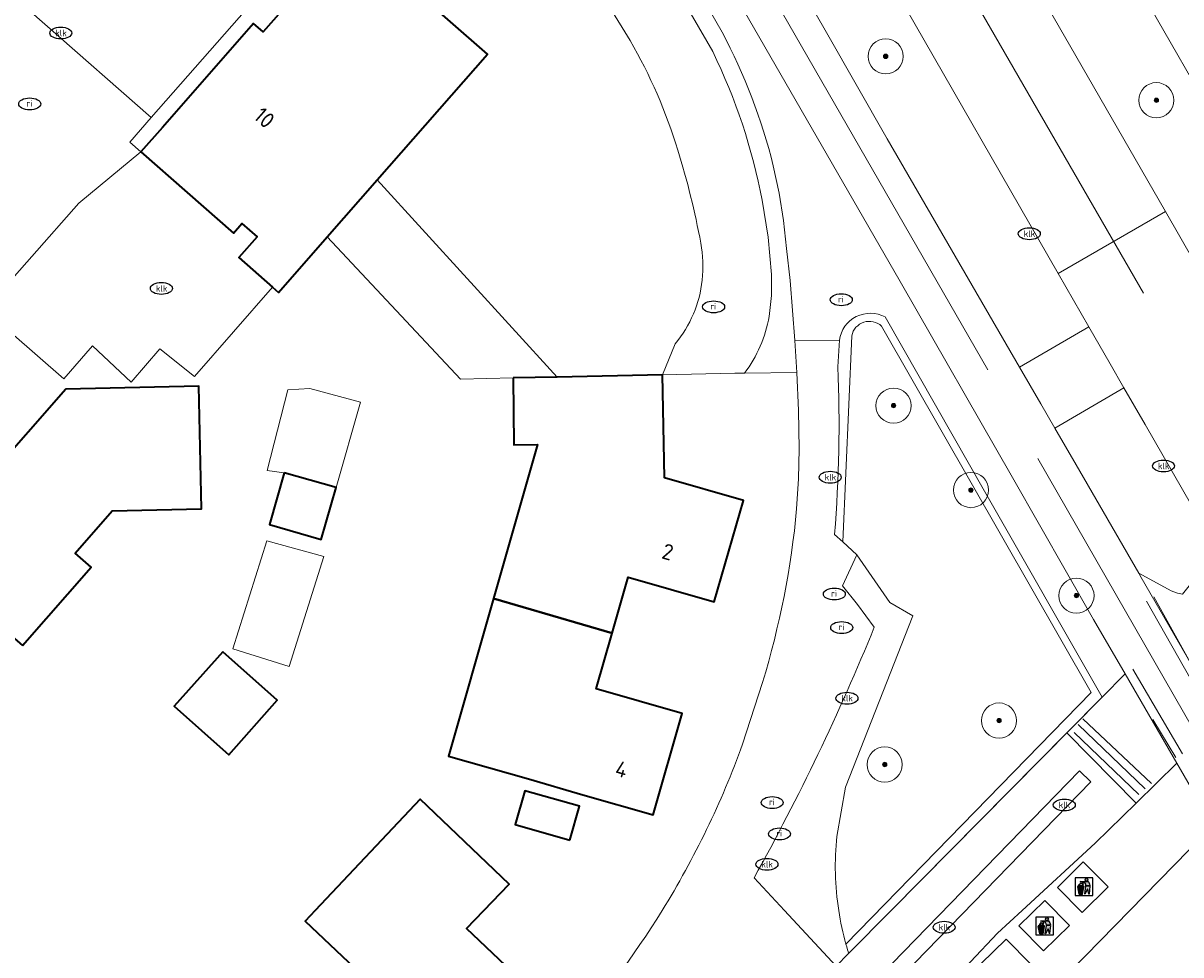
# Model space of a CAD drawing. Header units: metres. Extents: x 103671 to 105190, y 427150 to 429171.
# Tile 92 of 256: x 103763 to 103829, y 427997 to 428050. Entities that reach past the tile are written whole.
import ezdxf
from ezdxf.enums import TextEntityAlignment as Align

# ---------------------------------------------------------------- set-up
doc = ezdxf.new("R2010")
doc.units = ezdxf.units.M
for name, color, linetype, lineweight in [('B-WE-GR-BOOM-S', 253, 'Continuous', 25), ('B-WE-GR-HAAG-GV', 253, 'Continuous', 13), ('B-WE-IE-AFVAL APART PLAATS-S', 253, 'Continuous', 25), ('B-WE-IE-MEUBILAIR-S', 253, 'Continuous', 25), ('B-WE-IE-TERREINAFSCHEIDING_KUNSTMATIG_MUUR-G', 253, 'IE-TERREINAFSCHEIDING_KUNSTMATIG-SO', 18), ('B-WE-OG-BEBOUWING-GV', 253, 'Continuous', 35), ('B-WE-OG-BEBOUWING-T18', 7, 'Continuous', 18), ('B-WE-OG-BEBOUWING_OVERBOUWING-GV', 253, 'Continuous', 18), ('B-WE-OG-TERREIN_BEGROEID-GV', 253, 'Continuous', 18), ('B-WE-OG-TERREIN_ERF-GV', 253, 'Continuous', 18), ('B-WE-OG-TERREIN_OEVER-GV', 253, 'Continuous', 18), ('B-WE-OG-WATER_SLOOT-GV', 253, 'Continuous', 18), ('B-WE-OG-WEG-GV', 253, 'Continuous', 18), ('B-WE-VH-GESLOTENVERHARDING_ASFALT-GV', 253, 'Continuous', 18), ('B-WE-VH-GESLOTENVERHARDING_BETON-GV', 253, 'Continuous', 18), ('B-WE-VH-ONVERHARD_ZAND-GV', 253, 'Continuous', 18), ('B-WE-VH-OPENVERHARDING-GV', 253, 'Continuous', 18), ('B-WE-VH-OPENVERHARDING_BETONSTRAATSTEEN-GV', 253, 'Continuous', 18), ('B-WE-VH-OPENVERHARDING_TEGEL-GV', 253, 'Continuous', 18), ('B-WE-VW-MARKERING_PICTOGRAM-G', 253, 'Continuous', 18)]:
    doc.layers.add(name, color=color, linetype=linetype, lineweight=lineweight)
doc.styles.add('NLCS-ISO', font='NLCS-ISO.ttf')
doc.styles.add('NLCS-ISO-M500-T18', font='NLCS-ISO.ttf', dxfattribs={"height": 0.9})
doc.linetypes.add('IE-TERREINAFSCHEIDING_KUNSTMATIG-SO', pattern='A,4,[82,NLCS.SHX,S=0.75,R=90,X=0,Y=0],4,-2', length=10)

# ---------------------------------------------------------------- blocks, each defined once
blk = doc.blocks.new('SIE-AFVAL APART PLAATS-SO')
h = blk.add_hatch(color=256)
h.dxf.hatch_style = 1
h.paths.add_polyline_path([(-0.09, 0.07), (-1.76, 0.07, 0.819081), (-1.79, -0.09), (-1.4, -2.19, 0.36153), (-1.37, -2.21), (-0.47, -2.21, 0.36153), (-0.44, -2.19), (-0.05, -0.09, 0.819081)])
h.paths.add_polyline_path([(-0.16, -0.1), (-0.2, -0.33), (-0.49, -0.33), (-0.47, -0.1)], flags=16)
h.paths.add_polyline_path([(-0.55, -0.1), (-0.58, -0.33), (-0.87, -0.33), (-0.87, -0.1)], flags=16)
h.paths.add_polyline_path([(-0.22, -0.42), (-0.27, -0.73), (-0.53, -0.73), (-0.5, -0.42)], flags=16)
h.paths.add_polyline_path([(-0.58, -0.42), (-0.61, -0.73), (-0.87, -0.73), (-0.87, -0.42)], flags=16)
h.paths.add_polyline_path([(-0.95, -0.1), (-0.95, -0.33), (-1.27, -0.33), (-1.29, -0.1)], flags=16)
h.paths.add_polyline_path([(-0.95, -0.42), (-0.95, -0.73), (-1.23, -0.73), (-1.26, -0.42)], flags=16)
h.paths.add_polyline_path([(-0.29, -0.83), (-0.34, -1.09), (-0.56, -1.09), (-0.54, -0.83)], flags=16)
h.paths.add_polyline_path([(-0.62, -0.83), (-0.65, -1.09), (-0.87, -1.09), (-0.87, -0.83)], flags=16)
h.paths.add_polyline_path([(-0.95, -0.83), (-0.95, -1.09), (-1.2, -1.09), (-1.22, -0.83)], flags=16)
h.paths.add_polyline_path([(-1.35, -0.33), (-1.64, -0.33), (-1.69, -0.1), (-1.37, -0.1)], flags=16)
h.paths.add_polyline_path([(-1.34, -0.42), (-1.31, -0.73), (-1.57, -0.73), (-1.63, -0.42)], flags=16)
h.paths.add_polyline_path([(-0.36, -1.18), (-0.41, -1.44), (-0.6, -1.44), (-0.57, -1.18)], flags=16)
h.paths.add_polyline_path([(-0.65, -1.18), (-0.68, -1.44), (-0.87, -1.44), (-0.87, -1.18)], flags=16)
h.paths.add_polyline_path([(-1.3, -0.83), (-1.28, -1.09), (-1.5, -1.09), (-1.55, -0.83)], flags=16)
h.paths.add_polyline_path([(-0.95, -1.18), (-0.95, -1.44), (-1.17, -1.44), (-1.19, -1.18)], flags=16)
h.paths.add_polyline_path([(-0.42, -1.53), (-0.47, -1.79), (-0.63, -1.79), (-0.6, -1.53)], flags=16)
h.paths.add_polyline_path([(-1.27, -1.18), (-1.25, -1.44), (-1.44, -1.44), (-1.49, -1.18)], flags=16)
h.paths.add_polyline_path([(-0.69, -1.53), (-0.71, -1.79), (-0.87, -1.79), (-0.87, -1.53)], flags=16)
h.paths.add_polyline_path([(-0.95, -1.53), (-0.95, -1.79), (-1.13, -1.79), (-1.16, -1.53)], flags=16)
h.paths.add_polyline_path([(-1.24, -1.53), (-1.22, -1.79), (-1.37, -1.79), (-1.42, -1.53)], flags=16)
h.paths.add_polyline_path([(-0.49, -1.89), (-0.53, -2.13), (-0.66, -2.13), (-0.64, -1.89)], flags=16)
h.paths.add_polyline_path([(-0.72, -1.89), (-0.74, -2.13), (-0.87, -2.13), (-0.87, -1.89)], flags=16)
h.paths.add_polyline_path([(-0.95, -1.89), (-0.95, -2.13), (-1.1, -2.13), (-1.12, -1.89)], flags=16)
h.paths.add_polyline_path([(-1.21, -1.89), (-1.18, -2.13), (-1.31, -2.13), (-1.35, -1.89)], flags=16)
h.paths.add_polyline_path([(-0.19, 0.78, -0.01173), (-0.3, 0.78, -0.148797), (-0.42, 1.03, -0.136076), (-0.69, 0.87), (-0.78, 0.85, -0.038293), (-1.14, 0.96), (-1.19, 0.81, -0.243822), (-1.56, 0.45, 0.344326), (-1, 0.22, -0.139345), (-0.6, 0.22, 0.618436), (-0.56, 0.27, -0.441494), (-0.47, 0.44, 0.309048)])
h.paths.add_polyline_path([(-0.49, 0.51, 0.351556), (-0.64, 0.31, 0.121061), (-1.02, 0.29, -0.288745), (-1.45, 0.42, 0.203599), (-1.12, 0.79), (-1.09, 0.87, 0.083075), (-0.28, 0.71, -0.242261)], flags=16)
h.paths.add_polyline_path([(-0.4, 0.79, -0.023345), (-0.63, 0.82, 0.07081), (-0.46, 0.9, 0.059965)], flags=16)
h.paths.add_polyline_path([(1.12, 1.48), (-1.07, 1.48, 0.860559), (-1.08, 1.42), (0.29, 1, -0.146703), (0.53, 0.28, 0.421968), (0.56, 0.25), (1.6, 0.31, 0.450293), (1.63, 0.34, 0.122241)])
h.paths.add_polyline_path([(0.26, 1.93, 1), (1.07, 1.93, 1)])
h.paths.add_polyline_path([(1.65, 0.15, 0.429303), (1.62, 0.18), (0.55, 0.23, 0.38429), (0.51, 0.2), (0.16, -2.16, 0.83726), (0.22, -2.18), (0.99, -0.78, -0.688204), (1.05, -0.78), (1.36, -2.14, 0.84934), (1.42, -2.14)])
for p, q in [((-0.09, 0.07), (-1.76, 0.07)), ((-1.4, -2.19), (-1.79, -0.09)), ((-1.37, -0.1), (-1.69, -0.1)), ((-1.64, -0.33), (-1.69, -0.1)), ((-1.64, -0.33), (-1.35, -0.33)), ((-1.63, -0.42), (-1.34, -0.42)), ((-1.57, -0.73), (-1.63, -0.42)), ((-1.57, -0.73), (-1.31, -0.73)), ((-1.55, -0.83), (-1.3, -0.83)), ((-1.5, -1.09), (-1.55, -0.83)), ((-1.5, -1.09), (-1.28, -1.09)), ((-1.49, -1.18), (-1.27, -1.18)), ((-1.44, -1.44), (-1.49, -1.18)), ((-1.44, -1.44), (-1.25, -1.44)), ((-1.42, -1.53), (-1.24, -1.53)), ((-1.37, -1.79), (-1.42, -1.53)), ((-1.37, -1.79), (-1.22, -1.79)), ((-1.37, -2.21), (-0.47, -2.21)), ((-1.31, -2.13), (-1.35, -1.89)), ((-1.35, -1.89), (-1.21, -1.89)), ((-1.31, -2.13), (-1.18, -2.13)), ((-0.95, -0.1), (-1.29, -0.1)), ((-1.27, -0.33), (-0.95, -0.33)), ((-1.26, -0.42), (-0.95, -0.42)), ((-1.23, -0.73), (-0.95, -0.73)), ((-1.22, -0.83), (-0.95, -0.83)), ((-1.2, -1.09), (-0.95, -1.09)), ((-1.19, -1.18), (-0.95, -1.18)), ((-1.17, -1.44), (-0.95, -1.44)), ((-1.16, -1.53), (-0.95, -1.53)), ((-1.13, -1.79), (-0.95, -1.79)), ((-1.12, -1.89), (-0.95, -1.89)), ((-1.1, -2.13), (-0.95, -2.13)), ((-0.95, -0.1), (-0.95, -0.33)), ((-0.95, -0.42), (-0.95, -0.73)), ((-0.95, -0.83), (-0.95, -1.09)), ((-0.95, -1.18), (-0.95, -1.44)), ((-0.95, -1.53), (-0.95, -1.79)), ((-0.95, -1.89), (-0.95, -2.13)), ((-0.87, -0.1), (-0.87, -0.33)), ((-0.55, -0.1), (-0.87, -0.1)), ((-0.87, -0.33), (-0.58, -0.33)), ((-0.87, -0.42), (-0.87, -0.73)), ((-0.87, -0.42), (-0.58, -0.42)), ((-0.87, -0.73), (-0.61, -0.73)), ((-0.87, -0.83), (-0.62, -0.83)), ((-0.87, -0.83), (-0.87, -1.09)), ((-0.87, -1.09), (-0.65, -1.09)), ((-0.87, -1.18), (-0.65, -1.18)), ((-0.87, -1.18), (-0.87, -1.44)), ((-0.87, -1.44), (-0.68, -1.44)), ((-0.87, -1.53), (-0.69, -1.53)), ((-0.87, -1.53), (-0.87, -1.79)), ((-0.87, -1.79), (-0.71, -1.79)), ((-0.87, -1.89), (-0.87, -2.13)), ((-0.87, -1.89), (-0.72, -1.89)), ((-0.87, -2.13), (-0.74, -2.13)), ((-0.66, -2.13), (-0.53, -2.13)), ((-0.64, -1.89), (-0.49, -1.89)), ((-0.63, -1.79), (-0.47, -1.79)), ((-0.6, -1.44), (-0.41, -1.44)), ((-0.6, -1.53), (-0.42, -1.53)), ((-0.57, -1.18), (-0.36, -1.18)), ((-0.56, -1.09), (-0.34, -1.09)), ((-0.54, -0.83), (-0.29, -0.83)), ((-0.53, -0.73), (-0.27, -0.73)), ((-0.53, -2.13), (-0.49, -1.89)), ((-0.5, -0.42), (-0.22, -0.42)), ((-0.49, -0.33), (-0.2, -0.33)), ((-0.16, -0.1), (-0.47, -0.1)), ((-0.47, -1.79), (-0.42, -1.53)), ((-0.44, -2.19), (-0.05, -0.09)), ((-0.41, -1.44), (-0.36, -1.18)), ((-0.34, -1.09), (-0.29, -0.83)), ((-0.27, -0.73), (-0.22, -0.42)), ((-0.2, -0.33), (-0.16, -0.1))]:
    blk.add_line(p, q)
blk.add_lwpolyline([(-2.5, -2.51), (2.5, -2.51), (2.5, 2.49), (-2.5, 2.49)], close=True)
for points in [[(-0.78, 0.85, -0.038293), (-1.14, 0.96), (-1.19, 0.81, -0.243822), (-1.56, 0.45, 0.344326), (-1, 0.22, -0.139345), (-0.6, 0.22, 0.618436), (-0.56, 0.27, -0.441494), (-0.47, 0.44, 0.309048), (-0.19, 0.78, -0.01173), (-0.3, 0.78, -0.01173)], [(-0.78, 0.85), (-0.69, 0.87, 0.136076), (-0.42, 1.03, 0.156405), (-0.29, 0.77)], [(-0.78, 0.85), (-0.69, 0.87, 0.136076), (-0.42, 1.03, 0.148797), (-0.3, 0.78, 0.148797)], [(-0.63, 0.82, 0.07081), (-0.46, 0.9, 0.059965), (-0.4, 0.79, 0.059965)], [(-0.4, 0.79, -0.023345), (-0.63, 0.82)]]:
    blk.add_lwpolyline(points, format="xyb")
for points in [[(-1.09, 0.87), (-1.12, 0.79, -0.203599), (-1.45, 0.42, 0.288745), (-1.02, 0.29, -0.121061), (-0.64, 0.31, -0.351556), (-0.49, 0.51, 0.242261), (-0.28, 0.71, -0.083075)], [(-1.07, 1.48), (1.12, 1.48, -0.122241), (1.63, 0.34, -0.450293), (1.6, 0.31), (0.56, 0.25, -0.421968), (0.53, 0.28, 0.146703), (0.29, 1), (-1.08, 1.42, -0.860559)], [(0.55, 0.23), (1.62, 0.18, -0.429303), (1.65, 0.15), (1.42, -2.14, -0.84934), (1.36, -2.14), (1.05, -0.78, 0.688204), (0.99, -0.78), (0.22, -2.18, -0.83726), (0.16, -2.16), (0.51, 0.2, -0.38429)]]:
    blk.add_lwpolyline(points, format="xyb", close=True)
for points in [[(-1.35, -0.33), (-1.37, -0.1)], [(-1.31, -0.73), (-1.34, -0.42)], [(-1.28, -1.09), (-1.3, -0.83)], [(-1.27, -0.33), (-1.29, -0.1)], [(-1.25, -1.44), (-1.27, -1.18)], [(-1.23, -0.73), (-1.26, -0.42)], [(-1.22, -1.79), (-1.24, -1.53)], [(-1.2, -1.09), (-1.22, -0.83)], [(-1.18, -2.13), (-1.21, -1.89)], [(-1.17, -1.44), (-1.19, -1.18)], [(-1.18, -2.22), (-1.18, -2.21)], [(-1.13, -1.79), (-1.16, -1.53)], [(-1.1, -2.13), (-1.12, -1.89)], [(-0.74, -2.13), (-0.72, -1.89)], [(-0.71, -1.79), (-0.69, -1.53)], [(-0.68, -1.44), (-0.65, -1.18)], [(-0.66, -2.13), (-0.64, -1.89)], [(-0.65, -1.09), (-0.62, -0.83)], [(-0.63, -1.79), (-0.6, -1.53)], [(-0.61, -0.73), (-0.58, -0.42)], [(-0.6, -1.44), (-0.57, -1.18)], [(-0.58, -0.33), (-0.55, -0.1)], [(-0.56, -1.09), (-0.54, -0.83)], [(-0.53, -0.73), (-0.5, -0.42)], [(-0.49, -0.33), (-0.47, -0.1)]]:
    blk.add_lwpolyline(points)
blk.add_circle((0.66, 1.93), 0.401)
for centre, radius, start, end in [((-1.76, -0.01), 0.0869, 90, 247.281), ((-0.09, -0.01), 0.0869, 292.719, 90), ((-1.37, -2.18), 0.0318, 190.4943, 270), ((-0.47, -2.18), 0.0318, 270, 349.5057)]:
    blk.add_arc(centre, radius, start, end)
blk = doc.blocks.new('SIE-MEUBILAIR_PUT_KOLK-SO')
blk.add_ellipse((0, 0), major_axis=(1.25, 0), ratio=0.54)
at = {"style": 'NLCS-ISO'}
blk.add_text('klk', height=0.75, dxfattribs=at).set_placement((0.03, 0), align=Align.MIDDLE_CENTER)
blk = doc.blocks.new('SIE-MEUBILAIR_PUT_RIOOLPUT-SO')
blk.add_ellipse((0, 0), major_axis=(1.25, 0), ratio=0.54)
at = {"style": 'NLCS-ISO'}
blk.add_text('ri', height=0.75, dxfattribs=at).set_placement((-0.04, 0.07), align=Align.MIDDLE_CENTER)
blk = doc.blocks.new('SGR-BOOM_GBKN-SO')
at = {"linetype": 'ByBlock', "lineweight": 18}
h = blk.add_hatch(color=0, dxfattribs=at)
h.dxf.hatch_style = 1
edge = h.paths.add_edge_path()
edge.add_arc((0, 0), 0.25, 0, 360)
at = {"color": 0, "linetype": 'ByBlock', "lineweight": 18}
for radius in [2, 0.25]:
    blk.add_circle((0, 0), radius, dxfattribs=at)
at = {"color": 0, "linetype": 'ByBlock', "lineweight": 18, "style": 'NLCS-ISO'}
blk.add_attdef('SOORT', (2.5, 0), '', height=1.5, dxfattribs=at)

msp = doc.modelspace()

# ---------------------------------------------------------------- linework, layer by layer
at = {"layer": 'B-WE-GR-HAAG-GV'}
for points in [[(103812.226, 428033.742, 0.521809), (103809.621, 428032.421)], [(103810.324, 428032.673, -0.583984), (103812.024, 428033.218)], [(103809.538, 428030.904, -0.029941), (103809.348, 428021.382)]]:
    msp.add_lwpolyline(points, format="xyb", dxfattribs=at)
at = {"layer": 'B-WE-GR-HAAG-GV', "flags": 128}
for points in [[(103812.024, 428033.218), (103823.934, 428012.395), (103809.991, 427998.084), (103810.035, 427997.929), (103810.08, 427997.775), (103810.113, 427997.664), (103810.147, 427997.554), (103812.566, 428000), (103824.564, 428012.134), (103817.945, 428023.703), (103812.226, 428033.742)], [(103809.348, 428021.382), (103809.818, 428020.953), (103810.324, 428032.673)], [(103809.621, 428032.421), (103809.538, 428030.904)]]:
    msp.add_lwpolyline(points, dxfattribs=at)
at = {"layer": 'B-WE-IE-TERREINAFSCHEIDING_KUNSTMATIG_MUUR-G', "flags": 128}
msp.add_lwpolyline([(103803.669, 428030.542), (103804.228, 428030.55), (103807.201, 428030.591)], dxfattribs=at)
at = {"layer": 'B-WE-OG-BEBOUWING-GV', "flags": 128}
for points in [[(103778.368, 428054.046), (103777.968, 428053.591), (103777.576, 428053.144), (103778.757, 428052.108), (103776.859, 428049.944), (103776.31, 428050.426), (103771.128, 428044.518), (103769.904, 428043.123), (103775.169, 428038.504), (103775.65, 428039.053), (103776.515, 428038.294), (103775.48, 428037.115), (103777.398, 428035.433), (103777.736, 428035.136), (103780.505, 428038.294), (103783.341, 428041.526), (103789.612, 428048.675), (103780.595, 428056.585)], [(103791.074, 428030.273), (103791.112, 428026.472), (103792.451, 428026.499), (103789.952, 428017.728), (103796.702, 428015.774), (103797.617, 428018.953), (103802.508, 428017.546), (103804.166, 428023.308), (103799.669, 428024.604), (103799.56, 428030.443), (103793.573, 428030.323)], [(103763.167, 428015.07), (103767.078, 428019.514), (103766.162, 428020.32), (103768.27, 428022.714), (103773.349, 428022.825), (103773.197, 428029.804), (103765.636, 428029.639), (103761.207, 428024.599), (103758.144, 428027.294), (103754.233, 428022.849)], [(103778.058, 428024.887), (103777.214, 428021.942), (103780.158, 428021.098), (103781.003, 428024.042)], [(103796.702, 428015.774), (103789.952, 428017.728), (103787.404, 428008.784), (103791.935, 428007.478), (103795.033, 428006.585), (103799.025, 428005.435), (103800.686, 428011.201), (103795.789, 428012.603)], [(103774.558, 428014.707), (103771.8, 428011.609), (103774.898, 428008.852), (103777.656, 428011.95)], [(103794.288, 428004.001), (103794.848, 428005.942), (103791.74, 428006.8), (103791.19, 428004.894)], [(103792.128, 427995.462), (103788.428, 427998.977), (103789.406, 428000), (103790.841, 428001.502), (103785.786, 428006.33), (103779.813, 428000), (103779.239, 427999.392), (103788.018, 427991.107)]]:
    msp.add_lwpolyline(points, close=True, dxfattribs=at)
at = {"layer": 'B-WE-OG-BEBOUWING_OVERBOUWING-GV', "flags": 128}
for points in [[(103781.003, 428024.042), (103782.397, 428028.903), (103779.515, 428029.669), (103778.269, 428029.598), (103777.077, 428025.022), (103778.058, 428024.887)], [(103780.301, 428020.118), (103777.072, 428021.023), (103775.133, 428014.878), (103778.329, 428013.87)]]:
    msp.add_lwpolyline(points, close=True, dxfattribs=at)
at = {"layer": 'B-WE-OG-TERREIN_BEGROEID-GV', "flags": 128}
msp.add_lwpolyline([(103812.823, 428052.289), (103806.74, 428062.87), (103802.835, 428060.462), (103808.88, 428049.912), (103812.345, 428043.865), (103819.861, 428030.887), (103823.812, 428033.174), (103822.063, 428036.218)], close=True, dxfattribs=at)
for points in [[(103809.991, 427998.084), (103823.934, 428012.395), (103812.024, 428033.218)], [(103810.324, 428032.673), (103809.818, 428020.953), (103810.614, 428020.225), (103812.494, 428017.515), (103813.803, 428016.756), (103809.967, 428007.017), (103809.477, 428004.217)]]:
    msp.add_lwpolyline(points, dxfattribs=at)
at = {"layer": 'B-WE-OG-TERREIN_BEGROEID-GV'}
for points in [[(103812.024, 428033.218, 0.583984), (103810.324, 428032.673)], [(103809.477, 428004.217, 0.063798), (103809.581, 428000)], [(103809.581, 428000, 0.029347), (103809.991, 427998.084)]]:
    msp.add_lwpolyline(points, format="xyb", dxfattribs=at)
at = {"layer": 'B-WE-OG-TERREIN_ERF-GV', "flags": 128}
for points in [[(103777.398, 428035.433), (103775.48, 428037.115), (103776.515, 428038.294), (103775.65, 428039.053), (103775.169, 428038.504), (103769.904, 428043.123), (103766.37, 428040.217), (103761.021, 428034.153), (103765.531, 428030.227), (103767.16, 428032.108), (103769.361, 428030.031), (103770.985, 428031.924), (103772.957, 428030.349)], [(103782.397, 428028.903), (103781.003, 428024.042), (103780.158, 428021.098), (103777.214, 428021.942), (103778.058, 428024.887), (103777.077, 428025.022), (103778.269, 428029.598), (103779.515, 428029.669)], [(103780.301, 428020.118), (103778.329, 428013.87), (103775.133, 428014.878), (103777.072, 428021.023)], [(103774.558, 428014.707), (103777.656, 428011.95), (103774.898, 428008.852), (103771.8, 428011.609)], [(103794.288, 428004.001), (103791.19, 428004.894), (103791.74, 428006.8), (103794.848, 428005.942)], [(103792.128, 427995.462), (103788.018, 427991.107), (103779.239, 427999.392), (103779.813, 428000), (103785.786, 428006.33), (103790.841, 428001.502), (103789.406, 428000), (103788.428, 427998.977)]]:
    msp.add_lwpolyline(points, close=True, dxfattribs=at)
for points in [[(103791.074, 428030.273), (103788.075, 428030.213), (103780.505, 428038.294), (103777.736, 428035.136), (103777.398, 428035.433), (103772.957, 428030.349), (103770.985, 428031.924), (103769.361, 428030.031), (103767.16, 428032.108), (103765.531, 428030.227), (103761.021, 428034.153), (103734.946, 428004.59)], [(103807.191, 428022.842), (103807.304, 428024.538), (103807.329, 428026.237), (103807.287, 428028.415), (103807.201, 428030.591), (103804.228, 428030.55), (103803.669, 428030.542), (103799.56, 428030.443), (103799.669, 428024.604), (103804.166, 428023.308), (103802.508, 428017.546), (103797.617, 428018.953), (103796.702, 428015.774), (103795.789, 428012.603), (103800.686, 428011.201), (103799.025, 428005.435), (103795.033, 428006.585), (103791.935, 428007.478), (103787.404, 428008.784), (103789.952, 428017.728), (103792.451, 428026.499), (103791.112, 428026.472), (103791.074, 428030.273)], [(103761.207, 428024.599), (103765.636, 428029.639), (103773.197, 428029.804), (103773.349, 428022.825), (103768.27, 428022.714), (103766.162, 428020.32), (103767.078, 428019.514), (103763.167, 428015.07)], [(103804.111, 428009.449), (103805.249, 428012.964)], [(103829.495, 428003.435), (103813.533, 427987.125), (103774.354, 427947.153), (103751.888, 427924.229), (103752.58, 427923.551), (103756.838, 427927.877), (103758.281, 427926.494), (103761.803, 427930.085), (103765.571, 427933.925), (103769.352, 427937.78), (103773.19, 427941.691), (103777.028, 427945.603), (103780.794, 427949.442), (103784.55, 427953.271), (103790.714, 427959.554), (103796.876, 427965.835), (103800.678, 427969.711), (103804.495, 427973.602), (103808.276, 427977.456), (103812.058, 427981.311), (103815.827, 427985.153), (103826.576, 427996.114), (103827.659, 427995.125), (103829.458, 427996.943)]]:
    msp.add_lwpolyline(points, dxfattribs=at)
at = {"layer": 'B-WE-OG-TERREIN_ERF-GV'}
for points in [[(103805.249, 428012.964, 0.051235), (103807.191, 428022.842)], [(103799.542, 428000, 0.052106), (103804.111, 428009.449)], [(103794.003, 427992.644, 0.045525), (103799.542, 428000)]]:
    msp.add_lwpolyline(points, format="xyb", dxfattribs=at)
at = {"layer": 'B-WE-OG-TERREIN_OEVER-GV', "flags": 128}
for points in [[(103789.442, 428071.182), (103786.461, 428067.747), (103797.725, 428049.448)], [(103802.421, 428048.828), (103789.442, 428071.182)], [(103805.625, 428033.772), (103805.763, 428034.96), (103805.762, 428036.156), (103805.566, 428038.273), (103805.233, 428040.373)], [(103800.286, 428032.214), (103799.56, 428030.443), (103803.669, 428030.542), (103804.228, 428030.55)]]:
    msp.add_lwpolyline(points, dxfattribs=at)
at = {"layer": 'B-WE-OG-TERREIN_OEVER-GV'}
for points in [[(103797.725, 428049.448, -0.056506), (103800.436, 428043.23)], [(103805.233, 428040.373, 0.06555), (103802.421, 428048.828)], [(103800.436, 428043.23, -0.028123), (103801.741, 428037.938)], [(103801.741, 428037.938, -0.07367), (103801.822, 428035.834)], [(103801.822, 428035.834, -0.147456), (103800.286, 428032.214)], [(103804.228, 428030.55, 0.118341), (103805.625, 428033.772)]]:
    msp.add_lwpolyline(points, format="xyb", dxfattribs=at)
at = {"layer": 'B-WE-OG-TERREIN_OEVER-GV', "flags": 128}
msp.add_lwpolyline([(103783.341, 428041.526), (103780.505, 428038.294), (103788.075, 428030.213), (103791.074, 428030.273), (103793.573, 428030.323)], close=True, dxfattribs=at)
at = {"layer": 'B-WE-OG-WATER_SLOOT-GV', "flags": 128}
for points in [[(103780.489, 428077.448), (103761.762, 428111.407), (103751.924, 428123.928), (103751.739, 428123.754), (103751.634, 428123.884), (103735.731, 428122.358), (103706.688, 428100.076), (103722.27, 428086.446), (103732.347, 428078.613), (103734.454, 428081.021), (103731.276, 428083.801), (103741.568, 428095.59), (103769.91, 428070.849), (103767.156, 428067.694), (103775.846, 428060.511), (103778.371, 428058.423), (103780.595, 428056.585), (103789.612, 428048.675), (103783.341, 428041.526), (103793.573, 428030.323), (103799.56, 428030.443), (103800.286, 428032.214)], [(103797.725, 428049.448), (103786.461, 428067.747), (103784.611, 428070.751), (103780.489, 428077.448)]]:
    msp.add_lwpolyline(points, dxfattribs=at)
at = {"layer": 'B-WE-OG-WATER_SLOOT-GV'}
for points in [[(103800.436, 428043.23, 0.056506), (103797.725, 428049.448)], [(103801.741, 428037.938, 0.028123), (103800.436, 428043.23)], [(103801.822, 428035.834, 0.07367), (103801.741, 428037.938)], [(103800.286, 428032.214, 0.147456), (103801.822, 428035.834)]]:
    msp.add_lwpolyline(points, format="xyb", dxfattribs=at)
at = {"layer": 'B-WE-OG-WEG-GV', "flags": 128}
for points in [[(103784.92, 428114.835), (103797.106, 428093.756), (103811.059, 428069.412), (103823.056, 428048.585), (103828.158, 428039.726), (103829.867, 428036.758), (103834.215, 428039.308), (103832.553, 428042.202), (103825.605, 428054.298), (103815.786, 428071.378), (103797.372, 428103.448)], [(103790.214, 428072.072), (103789.442, 428071.182), (103802.421, 428048.828)], [(103802.947, 428049.937), (103790.214, 428072.072)], [(103804.228, 428030.55), (103807.201, 428030.591), (103807.091, 428032.409), (103806.815, 428035.817), (103806.617, 428037.624), (103806.443, 428039.216), (103806.202, 428040.781), (103805.865, 428042.328)], [(103805.233, 428040.373), (103805.566, 428038.273), (103805.762, 428036.156), (103805.763, 428034.96), (103805.625, 428033.772)]]:
    msp.add_lwpolyline(points, dxfattribs=at)
at = {"layer": 'B-WE-OG-WEG-GV'}
for points in [[(103805.865, 428042.328, 0.060939), (103802.947, 428049.937)], [(103802.421, 428048.828, -0.06555), (103805.233, 428040.373)], [(103805.625, 428033.772, -0.118341), (103804.228, 428030.55)]]:
    msp.add_lwpolyline(points, format="xyb", dxfattribs=at)
at = {"layer": 'B-WE-OG-WEG-GV', "flags": 128}
msp.add_lwpolyline([(103821.864, 428027.427), (103823.076, 428025.334), (103826.647, 428019.169), (103828.495, 428018.172), (103828.847, 428018.034), (103829.127, 428017.979), (103830.768, 428020.013), (103831.249, 428020.24), (103827.003, 428027.624), (103825.798, 428029.721)], close=True, dxfattribs=at)
at = {"layer": 'B-WE-VH-GESLOTENVERHARDING_ASFALT-GV', "flags": 128}
for points in [[(103768.757, 428128.89), (103778.837, 428111.404), (103783.21, 428103.797), (103786.627, 428097.854), (103806.74, 428062.87), (103812.823, 428052.289), (103822.063, 428036.218), (103828.158, 428039.726), (103823.056, 428048.585), (103811.059, 428069.412), (103797.106, 428093.756), (103784.92, 428114.835)], [(103797.372, 428103.448), (103815.786, 428071.378), (103825.605, 428054.298), (103832.553, 428042.202), (103838.709, 428045.6), (103798.785, 428114.972)], [(103832.365, 428009.241), (103826.789, 428018.923), (103826.647, 428019.169), (103823.076, 428025.334), (103821.864, 428027.427), (103821.073, 428028.794), (103819.861, 428030.887), (103812.345, 428043.865), (103808.88, 428049.912), (103802.835, 428060.462)], [(103799.762, 428058.875), (103813.084, 428035.757), (103819.458, 428024.616), (103824.073, 428016.549), (103825.868, 428013.453), (103828.816, 428008.369), (103829.849, 428006.586), (103830.865, 428004.834), (103833.668, 428000), (103836.899, 427994.427), (103845.915, 427978.619), (103858.627, 427956.549), (103858.655, 427956.5), (103860.679, 427953.006), (103863.756, 427947.694), (103869.701, 427937.374), (103873.222, 427931.263), (103902.699, 427879.922), (103903.644, 427878.276), (103905.706, 427874.684), (103917.386, 427854.341), (103920.399, 427856.145), (103919.126, 427858.349), (103911.398, 427871.758)], [(103833.218, 428030.939), (103833.067, 428031.201), (103831.86, 428033.297), (103831.074, 428034.662), (103829.867, 428036.758), (103828.158, 428039.726), (103822.063, 428036.218), (103823.812, 428033.174), (103825.018, 428031.077), (103825.798, 428029.721), (103827.003, 428027.624), (103831.249, 428020.24), (103836.961, 428010.303), (103838.955, 428006.835), (103840.967, 428003.335), (103841.362, 428002.649), (103847.412, 428006.145), (103846.968, 428006.918), (103844.97, 428010.4), (103842.446, 428014.799)], [(103813.803, 428016.756), (103812.494, 428017.515), (103810.614, 428020.225), (103809.806, 428018.46), (103810.658, 428017.395), (103811.608, 428016.108)], [(103809.477, 428004.217), (103809.967, 428007.017), (103813.803, 428016.756)], [(103804.77, 428001.854), (103806.492, 428000), (103809.434, 427996.833), (103810.147, 427997.554), (103810.113, 427997.664), (103810.08, 427997.775), (103810.035, 427997.929), (103809.991, 427998.084)]]:
    msp.add_lwpolyline(points, dxfattribs=at)
at = {"layer": 'B-WE-VH-GESLOTENVERHARDING_ASFALT-GV'}
for points in [[(103811.608, 428016.108, -0.029876), (103804.77, 428001.854)], [(103809.581, 428000, -0.063798), (103809.477, 428004.217)], [(103809.991, 427998.084, -0.029347), (103809.581, 428000)]]:
    msp.add_lwpolyline(points, format="xyb", dxfattribs=at)
at = {"layer": 'B-WE-VH-GESLOTENVERHARDING_BETON-GV', "flags": 128}
for points in [[(103822.016, 428001.303), (103823.427, 427999.885), (103824.897, 428001.347), (103823.487, 428002.765)], [(103819.832, 427999.132), (103821.233, 427997.705), (103822.705, 427999.15), (103821.304, 428000.578)], [(103817.67, 427996.968), (103819.078, 427995.548), (103820.503, 427996.961), (103819.095, 427998.381)]]:
    msp.add_lwpolyline(points, close=True, dxfattribs=at)
at = {"layer": 'B-WE-VH-ONVERHARD_ZAND-GV'}
for points in [[(103812.226, 428033.742, 0.521809), (103809.621, 428032.421)], [(103810.324, 428032.673, -0.583984), (103812.024, 428033.218)], [(103809.538, 428030.904, -0.029941), (103809.348, 428021.382)]]:
    msp.add_lwpolyline(points, format="xyb", dxfattribs=at)
at = {"layer": 'B-WE-VH-ONVERHARD_ZAND-GV', "flags": 128}
for points in [[(103809.991, 427998.084), (103810.035, 427997.929), (103810.08, 427997.775), (103810.113, 427997.664), (103810.147, 427997.554), (103812.566, 428000), (103822.547, 428010.094), (103824.564, 428012.134), (103817.945, 428023.703), (103812.226, 428033.742)], [(103812.024, 428033.218), (103823.934, 428012.395), (103809.991, 427998.084)], [(103809.348, 428021.382), (103809.818, 428020.953), (103810.324, 428032.673)], [(103809.621, 428032.421), (103809.538, 428030.904)]]:
    msp.add_lwpolyline(points, dxfattribs=at)
at = {"layer": 'B-WE-VH-OPENVERHARDING-GV', "flags": 128}
for points in [[(103813.533, 427987.125), (103829.495, 428003.435), (103830.865, 428004.834), (103829.849, 428006.586), (103828.816, 428008.369), (103826.487, 428006.1), (103824.157, 428003.831), (103820.014, 428000), (103818.616, 427998.707), (103810.938, 427990.564), (103809.169, 427988.608), (103810.561, 427987.249), (103811.974, 427988.698)], [(103824.897, 428001.347), (103823.427, 427999.885), (103822.016, 428001.303), (103823.487, 428002.765)], [(103822.705, 427999.15), (103821.233, 427997.705), (103819.832, 427999.132), (103821.304, 428000.578)], [(103820.503, 427996.961), (103819.078, 427995.548), (103817.67, 427996.968), (103819.095, 427998.381)]]:
    msp.add_lwpolyline(points, close=True, dxfattribs=at)
at = {"layer": 'B-WE-VH-OPENVERHARDING_BETONSTRAATSTEEN-GV', "flags": 128}
for points in [[(103734.946, 428004.59), (103761.021, 428034.153), (103766.37, 428040.217), (103769.904, 428043.123), (103769.271, 428043.678), (103770.495, 428045.073), (103758.373, 428055.708), (103751.578, 428061.729), (103748.692, 428058.441), (103719.997, 428025.151), (103716.08, 428020.624), (103716.043, 428020.611), (103715.382, 428020.435), (103714.326, 428020.285), (103713.099, 428020.3), (103711.822, 428020.578), (103732.658, 428002.304), (103733.705, 428001.385), (103734.202, 428000.949)], [(103809.538, 428030.904), (103809.621, 428032.421), (103807.091, 428032.409), (103807.201, 428030.591), (103807.287, 428028.415), (103807.329, 428026.237), (103807.304, 428024.538), (103807.191, 428022.842)], [(103811.608, 428016.108), (103810.658, 428017.395), (103809.806, 428018.46), (103810.614, 428020.225), (103809.818, 428020.953), (103809.348, 428021.382)], [(103805.249, 428012.964), (103804.111, 428009.449)], [(103799.698, 427978.897), (103799.71, 427978.909), (103809.169, 427988.608), (103810.938, 427990.564), (103818.616, 427998.707), (103820.014, 428000), (103824.157, 428003.831), (103826.487, 428006.1), (103822.547, 428010.094), (103812.566, 428000), (103810.147, 427997.554), (103809.434, 427996.833), (103805.793, 427993.173), (103791.175, 427978.308), (103782.208, 427969.19), (103786.36, 427965.255)], [(103784.259, 427976.989), (103783.637, 427978.878), (103783.475, 427979.367), (103785.957, 427980.942), (103789.316, 427983.337), (103793.024, 427986.461), (103796.422, 427990.108), (103796.792, 427989.771), (103797.789, 427988.865), (103802.244, 427995.404), (103805.793, 427993.173), (103809.434, 427996.833), (103806.492, 428000), (103804.77, 428001.854)]]:
    msp.add_lwpolyline(points, dxfattribs=at)
at = {"layer": 'B-WE-VH-OPENVERHARDING_BETONSTRAATSTEEN-GV'}
for points in [[(103809.348, 428021.382, 0.029941), (103809.538, 428030.904)], [(103807.191, 428022.842, -0.051235), (103805.249, 428012.964)], [(103804.77, 428001.854, 0.029876), (103811.608, 428016.108)], [(103804.111, 428009.449, -0.052106), (103799.542, 428000)], [(103799.542, 428000, -0.045525), (103794.003, 427992.644)]]:
    msp.add_lwpolyline(points, format="xyb", dxfattribs=at)
at = {"layer": 'B-WE-VH-OPENVERHARDING_BETONSTRAATSTEEN-GV', "flags": 128}
for points in [[(103831.249, 428020.24), (103830.768, 428020.013), (103829.127, 428017.979), (103828.847, 428018.034), (103828.495, 428018.172), (103826.647, 428019.169), (103826.789, 428018.923), (103832.365, 428009.241), (103836.555, 428010.076), (103836.961, 428010.303)], [(103828.816, 428008.369), (103825.868, 428013.453), (103824.564, 428012.134), (103822.547, 428010.094), (103826.487, 428006.1)], [(103823.923, 428007.319), (103823.274, 428007.951), (103784.608, 427968.191), (103785.257, 427967.56)], [(103823.923, 428007.319), (103785.257, 427967.56), (103784.608, 427968.191), (103823.274, 428007.951)]]:
    msp.add_lwpolyline(points, close=True, dxfattribs=at)
at = {"layer": 'B-WE-VH-OPENVERHARDING_TEGEL-GV', "flags": 128}
for points in [[(103812.226, 428033.742), (103817.945, 428023.703), (103824.564, 428012.134), (103825.868, 428013.453), (103824.073, 428016.549), (103819.458, 428024.616), (103813.084, 428035.757), (103799.762, 428058.875), (103789.099, 428077.424), (103779.425, 428094.711), (103774.673, 428102.968), (103771.878, 428107.577), (103769.232, 428111.808), (103765.54, 428117.094), (103763.314, 428120.066), (103760.628, 428123.193), (103759.139, 428124.909), (103758.129, 428126.021)], [(103772.774, 428102.475), (103783.259, 428084.164), (103788.417, 428075.197), (103790.214, 428072.072), (103802.947, 428049.937)], [(103805.865, 428042.328), (103806.202, 428040.781), (103806.443, 428039.216), (103806.617, 428037.624), (103806.815, 428035.817), (103807.091, 428032.409), (103809.621, 428032.421)]]:
    msp.add_lwpolyline(points, dxfattribs=at)
for points in [[(103777.968, 428053.591), (103775.818, 428055.482), (103773.379, 428057.627), (103767.974, 428051.507), (103761.6, 428057.105), (103759.593, 428059.031), (103749.809, 428067.589), (103748.661, 428066.275), (103743.991, 428060.932), (103734.083, 428049.595), (103735.057, 428048.749), (103745.774, 428060.88), (103748.692, 428058.441), (103751.578, 428061.729), (103758.373, 428055.708), (103770.495, 428045.073), (103777.576, 428053.144)], [(103769.904, 428043.123), (103771.128, 428044.518), (103776.31, 428050.426), (103776.859, 428049.944), (103778.757, 428052.108), (103777.576, 428053.144), (103770.495, 428045.073), (103769.271, 428043.678)], [(103825.018, 428031.077), (103823.812, 428033.174), (103819.861, 428030.887), (103821.073, 428028.794), (103821.864, 428027.427), (103825.798, 428029.721)]]:
    msp.add_lwpolyline(points, close=True, dxfattribs=at)
at = {"layer": 'B-WE-VH-OPENVERHARDING_TEGEL-GV'}
for points in [[(103802.947, 428049.937, -0.060939), (103805.865, 428042.328)], [(103809.621, 428032.421, -0.521809), (103812.226, 428033.742)]]:
    msp.add_lwpolyline(points, format="xyb", dxfattribs=at)
at = {"layer": 'B-WE-VW-MARKERING_PICTOGRAM-G', "flags": 128}
for points in [[(103809.075, 428065.974), (103818.208, 428050.155)], [(103798.394, 428064.92), (103818.053, 428030.729)], [(103818.208, 428050.155), (103826.908, 428035.086)], [(103820.899, 428025.695), (103833.074, 428004.514)], [(103827.09, 428017.585), (103831.807, 428009.259)], [(103829.686, 428013.917), (103827.494, 428017.83)], [(103826.299, 428013.715), (103829.123, 428008.915)], [(103823.459, 428010.906), (103827.358, 428007.221)], [(103828.745, 428008.698), (103827.448, 428010.851)], [(103822.973, 428010.122), (103826.638, 428006.59)], [(103826.998, 428006.924), (103823.207, 428010.572)]]:
    msp.add_lwpolyline(points, dxfattribs=at)

# ---------------------------------------------------------------- block references
at = {"layer": 'B-WE-GR-BOOM-S', "xscale": 0.5, "yscale": 0.5, "zscale": 0.5}
for p in [(103812.252, 428048.554), (103827.646, 428046.06), (103812.7, 428028.7), (103817.1, 428023.9), (103823.1, 428017.9), (103818.7, 428010.8), (103812.2, 428008.3)]:
    msp.add_blockref('SGR-BOOM_GBKN-SO', p, dxfattribs=at)
at = {"layer": 'B-WE-IE-AFVAL APART PLAATS-S', "xscale": 0.2, "yscale": 0.2, "zscale": 0.2}
for p in [(103823.536, 428001.363), (103821.29, 427999.117)]:
    msp.add_blockref('SIE-AFVAL APART PLAATS-SO', p, dxfattribs=at)
at = {"layer": 'B-WE-IE-MEUBILAIR-S', "xscale": 0.5, "yscale": 0.5, "zscale": 0.5}
for name, p in [('SIE-MEUBILAIR_PUT_KOLK-SO', (103765.35, 428049.88)), ('SIE-MEUBILAIR_PUT_RIOOLPUT-SO', (103763.582, 428045.85)), ('SIE-MEUBILAIR_PUT_KOLK-SO', (103820.42, 428038.47)), ('SIE-MEUBILAIR_PUT_KOLK-SO', (103771.07, 428035.36)), ('SIE-MEUBILAIR_PUT_RIOOLPUT-SO', (103809.727, 428034.716)), ('SIE-MEUBILAIR_PUT_RIOOLPUT-SO', (103802.469, 428034.315)), ('SIE-MEUBILAIR_PUT_KOLK-SO', (103828.05, 428025.27)), ('SIE-MEUBILAIR_PUT_KOLK-SO', (103809.1, 428024.63)), ('SIE-MEUBILAIR_PUT_RIOOLPUT-SO', (103809.334, 428017.99)), ('SIE-MEUBILAIR_PUT_RIOOLPUT-SO', (103809.752, 428016.087)), ('SIE-MEUBILAIR_PUT_KOLK-SO', (103810.05, 428012.07)), ('SIE-MEUBILAIR_PUT_RIOOLPUT-SO', (103805.798, 428006.138)), ('SIE-MEUBILAIR_PUT_KOLK-SO', (103822.41, 428006)), ('SIE-MEUBILAIR_PUT_RIOOLPUT-SO', (103806.215, 428004.358)), ('SIE-MEUBILAIR_PUT_KOLK-SO', (103805.5, 428002.63)), ('SIE-MEUBILAIR_PUT_KOLK-SO', (103815.58, 427999.05))]:
    msp.add_blockref(name, p, dxfattribs=at)

# ---------------------------------------------------------------- texts
at = {"layer": 'B-WE-OG-BEBOUWING-T18', "style": 'NLCS-ISO-M500-T18'}
for s, rotation, p in [('10', 318.7, (103776.927, 428045.064)), ('2', 343.9, (103799.862, 428020.386)), ('4', 344, (103797.239, 428008.027))]:
    msp.add_text(s, height=0.9, rotation=rotation, dxfattribs=at).set_placement(p, align=Align.MIDDLE)

doc.saveas('drawing.dxf')
